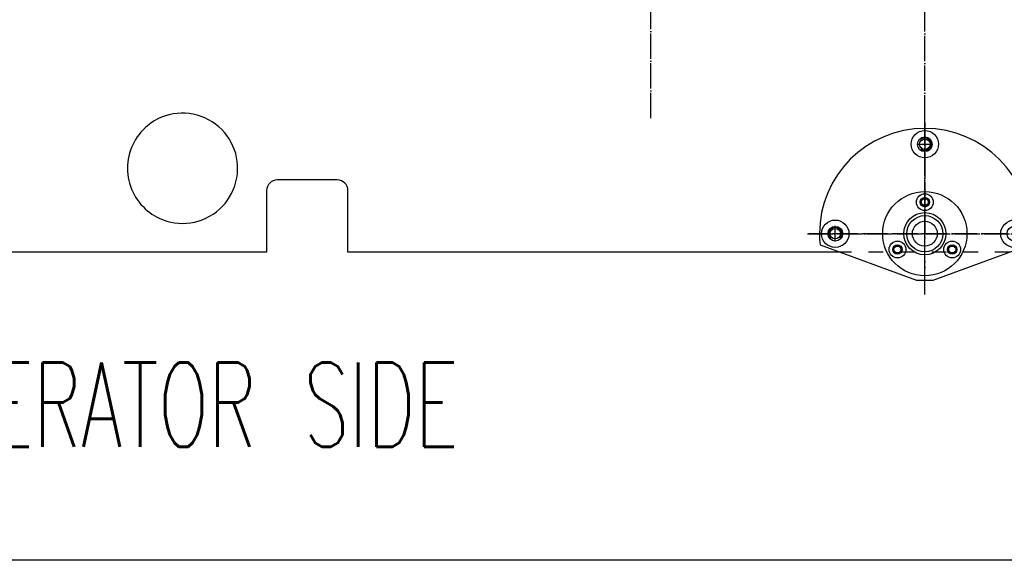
# Model space of a CAD drawing. Extents: x -1763 to 4575, y -3429 to 1051.
# Tile 62 of 80: x 2300 to 2768, y -2170 to -1913. Entities that reach past the tile are written whole.
import ezdxf

# ---------------------------------------------------------------- set-up
doc = ezdxf.new("R2010")
doc.units = 0
doc.linetypes.add('DASHED', pattern=[15, 7, -8])
doc.linetypes.add('DOT_CENTER', pattern=[14, 12, -1, 0, -1])
doc.layers.add('1', color=7, linetype='CONTINUOUS')
doc.styles.add('CONVERTER_1', font='txt.shx', dxfattribs={"width": 0.63})

# ---------------------------------------------------------------- blocks, each defined once
blk = doc.blocks.new('PIN__241', base_point=(2750, -2034.88))
at = {"layer": '1', "color": 4, "linetype": 'CONTINUOUS'}
for centre, radius in [((2730, -2014.88), 20), ((2730, -1999.88), 4), ((2730, -1999.88), 2.2), ((2730, -2014.88), 10), ((2730, -2014.88), 8.6), ((2730, -2014.88), 5.9), ((2717.01, -2022.38), 4), ((2742.99, -2022.38), 4), ((2717.01, -2022.38), 2.2), ((2742.99, -2022.38), 2.2)]:
    blk.add_circle(centre, radius, dxfattribs=at)
blk = doc.blocks.new('FV__242', base_point=(2730, -2014.88))
at = {"layer": '1', "color": 6, "linetype": 'DOT_CENTER'}
for p, q in [((2730, -1962.23), (2730, -2014.88)), ((2674.37, -2014.88), (2730, -2014.88)), ((2730, -2014.88), (2787.37, -2014.88)), ((2730, -2041.02), (2730, -2014.88))]:
    blk.add_line(p, q, dxfattribs=at)
at = {"layer": '1', "color": 6, "linetype": 'CONTINUOUS'}
for p, q in [((2680.28, -2020.2), (2726.12, -2036.88)), ((2733.88, -2036.88), (2779.72, -2020.2)), ((2726.12, -2036.88), (2733.88, -2036.88))]:
    blk.add_line(p, q, dxfattribs=at)
for centre, radius in [((2730, -1972.38), 6.5), ((2730, -1972.38), 3.5), ((2730, -1999.88), 1.65), ((2687.5, -2014.88), 6.5), ((2730, -2014.88), 10), ((2772.5, -2014.88), 6.5), ((2687.5, -2014.88), 3.5), ((2772.5, -2014.88), 3.5), ((2717.01, -2022.38), 1.65), ((2742.99, -2022.38), 1.65)]:
    blk.add_circle(centre, radius, dxfattribs=at)
for centre, radius, start, end in [((2730, -2014.88), 50, 90, 180), ((2730, -2014.88), 50, 0, 90), ((2730, -1999.88), 2, 90, -22.3736), ((2730, -1999.88), 2, 61.2344, 90), ((2730, -2014.88), 50, 180, -173.8961), ((2730, -2014.88), 50, -6.1039, 0), ((2717.01, -2022.38), 2, 84.7363, -90), ((2717.01, -2022.38), 2, -90, -3.8249), ((2742.99, -2022.38), 2, 120.7449, -90), ((2742.99, -2022.38), 2, -90, 40.4948)]:
    blk.add_arc(centre, radius, start, end, dxfattribs=at)
at = {"layer": '1'}
blk.add_blockref('PIN__241', (2750, -2034.88), dxfattribs=at)
blk = doc.blocks.new('HEADPLATE_EG__245', base_point=(2052.24, -2091.02))
at = {"layer": '1', "color": 1, "linetype": 'DOT_CENTER'}
for p, q in [((2730, -1961.14), (2730, -1347.99)), ((2600, -1960), (2600, -1483.75)), ((2730, -2043.77), (2730, -1961.14)), ((2726.25, -1972.38), (2733.75, -1972.38)), ((2687.5, -2018.63), (2687.5, -2011.13)), ((2768.75, -2014.88), (2674.94, -2014.88))]:
    blk.add_line(p, q, dxfattribs=at)
at = {"layer": '1', "color": 7, "linetype": 'CONTINUOUS'}
for p, q in [((2451.16, -1989.34), (2422.71, -1989.34)), ((2417.63, -1994.42), (2417.63, -2008.88)), ((2456.24, -2008.88), (2456.24, -1994.42)), ((2417.63, -2008.88), (2417.63, -2023.63)), ((2456.24, -2023.63), (2456.24, -2008.88)), ((2417.63, -2023.63), (2275.5, -2023.63)), ((2532.56, -2023.63), (2456.24, -2023.63)), ((2671.56, -2023.63), (2532.56, -2023.63)), ((2689.72, -2023.63), (2671.56, -2023.63))]:
    blk.add_line(p, q, dxfattribs=at)
at = {"layer": '1', "color": 7, "linetype": 'DASHED'}
blk.add_line((2770.28, -2023.63), (2689.72, -2023.63), dxfattribs=at)
at = {"layer": '1', "color": 7, "linetype": 'CONTINUOUS'}
for centre in [(2730, -1972.38), (2687.5, -2014.88)]:
    blk.add_circle(centre, 2.5, dxfattribs=at)
for centre, radius, start, end in [((2377.75, -1983.8), 26.16, -73.4273, 129.4163), ((2377.75, -1983.8), 26.16, 129.4163, 180), ((2377.75, -1983.8), 26.16, 180, -129.4163), ((2422.71, -1994.42), 5.08, 90, 180), ((2451.16, -1994.42), 5.08, 0, 90), ((2377.75, -1983.8), 26.16, -129.4163, -106.5727), ((2377.75, -1983.8), 26.16, -106.5727, -73.4273)]:
    blk.add_arc(centre, radius, start, end, dxfattribs=at)
at = {"layer": '1', "color": 1, "linetype": 'CONTINUOUS'}
for centre, start, end in [((2730, -1972.38), -130.8415, 131.7276), ((2687.5, -2014.88), -40.8415, -138.2724)]:
    blk.add_arc(centre, 3, start, end, dxfattribs=at)
at = {"layer": '1'}
blk.add_blockref('FV__242', (2730, -2014.88), dxfattribs=at)
at = {"layer": '1', "color": 1, "style": 'CONVERTER_1', "width": 0.63}
blk.add_text('OPERATOR SIDE', height=40, dxfattribs=at).set_placement((2239.97, -2116.07))
blk = doc.blocks.new('TEXT__258', base_point=(-2000, -2800))
at = {"layer": '1', "color": 1, "linetype": 'CONTINUOUS'}
blk.add_line((4500, -2170), (-700, -2170), dxfattribs=at)

msp = doc.modelspace()

# ---------------------------------------------------------------- block references
at = {"layer": '1'}
for name, p in [('TEXT__258', (-2000, -2800)), ('HEADPLATE_EG__245', (2052.24, -2091.02))]:
    msp.add_blockref(name, p, dxfattribs=at)

doc.saveas('drawing.dxf')
